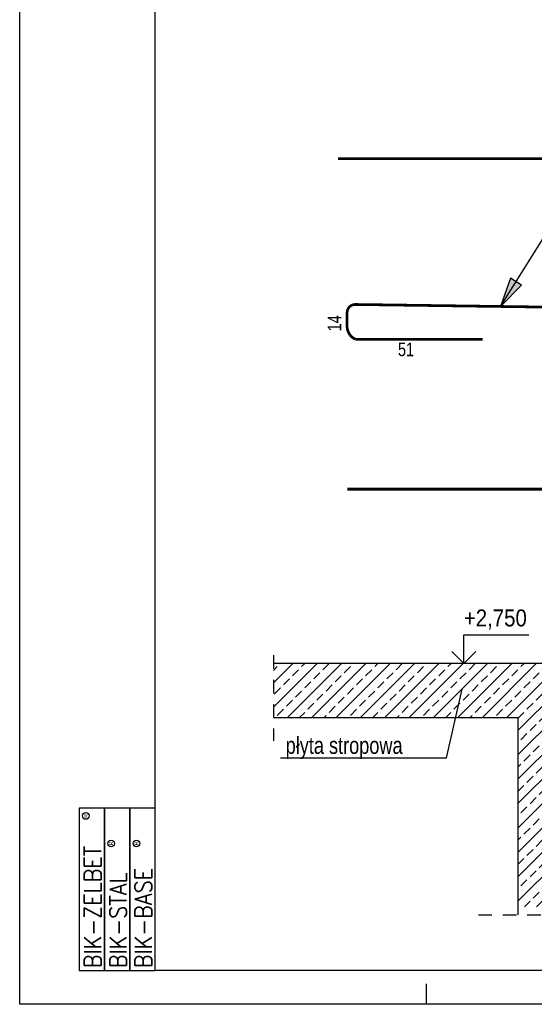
# Model space of a CAD drawing. Header units: millimetres. Extents: x 4862 to 12592, y -1539 to -726.
# Tile 31 of 40: x 11342 to 11532, y -1539 to -1176. Entities that reach past the tile are written whole.
import ezdxf
from ezdxf.enums import TextEntityAlignment as Align

# ---------------------------------------------------------------- set-up
doc = ezdxf.new("R2010")
doc.units = ezdxf.units.MM
doc.header["$LTSCALE"] = 25
doc.linetypes.add('MP', pattern=[0.36, 0.2, -0.16])
for name, color, linetype in [('BA_pdz', 2, 'Continuous'), ('BA_ram', 2, 'Continuous'), ('BA_wic', 1, 'Continuous'), ('BZ_odn', 1, 'Continuous'), ('BZ_opi3', 30, 'Continuous'), ('BZ_P_wid', 3, 'Continuous'), ('BZ_txs', 2, 'Continuous')]:
    doc.layers.add(name, color=color, linetype=linetype)
doc.styles.add('BIKTC', font='bikromsw.shx', dxfattribs={"width": 0.8})
doc.styles.add('BIKTS', font='bikromsw.shx', dxfattribs={"width": 0.8})
doc.styles.add('BIKWYM', font='bikromsw.shx', dxfattribs={"width": 0.6})
doc.styles.add('ROMANC', font='simplex.shx', dxfattribs={"width": 0.9})
doc.styles.add('SPECBUD_TXT', font='txt')
doc.dimstyles.new('BA_ST_50_cm', dxfattribs={"dimscale": 0.5, "dimtxt": 25, "dimasz": 1.666667, "dimexe": 24, "dimexo": 0, "dimgap": 0, "dimtad": 0, "dimdec": 1, "dimrnd": 0.5, "dimdsep": 46, "dimtxsty": 'BIKWYM', "dimblk": 'WYM-ST', "dimcen": 0, "dimdle": 20, "dimclrd": 256, "dimclre": 256, "dimclrt": 7, "dimadec": 0, "dimazin": 0, "dimtfac": 0.033333, "dimtdec": 1, "dimtix": 1, "dimtmove": 2, "dimatfit": 3, "dimldrblk": 'WYM-ST', "dimfxl": 1, "dimtvp": 0.8, "dimtolj": 1, "dimtzin": 0, "dimarcsym": 0})

# ---------------------------------------------------------------- blocks, each defined once
blk = doc.blocks.new('WYM-ST')
blk.add_hatch(color=256).paths.add_polyline_path([(-13, 2.88), (0, 0), (-13, -2.88)])
blk.add_lwpolyline([(0, 0), (-13, 2.88), (-13, -2.88), (0, 0)])
blk = doc.blocks.new('BBB')
for points in [[(2.391, 0.747), (2.391, 1.121), (0, 1.121), (0, 0.747)], [(2.391, 0.374), (2.391, 0.747), (0, 0.747), (0, 0.374)], [(2.391, 0), (2.391, 0.374), (0, 0.374), (0, 0)]]:
    blk.add_lwpolyline(points, close=True)
for centre in [(2.277, 1.024), (1.871, 0.65), (1.871, 0.277)]:
    blk.add_circle(centre, 0.0493)
at = {"style": 'ROMANC', "width": 0.9}
for s, p in [('BIK-ZELBET', (0.032, 0.798)), ('BIK-STAL', (0.032, 0.424)), ('BIK-BASE', (0.032, 0.051))]:
    blk.add_text(s, height=0.2488, dxfattribs=at).set_placement(p)
at = {"style": 'BIKTS', "width": 0.85}
for p in [(2.277, 1.024), (1.871, 0.65), (1.871, 0.277)]:
    blk.add_text('R', height=0.0573, dxfattribs=at).set_placement(p, align=Align.MIDDLE_CENTER)
blk = doc.blocks.new('biketyk')
at = {"xscale": 10, "yscale": 10, "zscale": 10, "rotation": 90}
blk.add_blockref('BBB', (0, 0), dxfattribs=at)
at = {"style": 'BIKTC', "width": 0.8}
for tag, p in [('KOMENTARZ', (-0.98, 25.57)), ('RYSUNEK', (-8.46, 25.57)), ('DATA', (-4.72, 25.57))]:
    blk.add_attdef(tag, p, '', height=2, rotation=90, dxfattribs=at)

msp = doc.modelspace()

# ---------------------------------------------------------------- hatches: boundary and pattern name
at = {"layer": 'BA_wic'}
h = msp.add_hatch(dxfattribs=at)
h.set_pattern_fill('ANSI33', color=256)
h.set_pattern_definition([(45, (10727.7583, -2532.195), (-4.490128, 4.490128), []), (45, (10732.2485, -2532.195), (-4.490128, 4.490128), [3.175, -1.5875])])
h.paths.add_polyline_path([(11551.03, -1440.87), (11550.31, -1440.87), (11551.03, -1441.59), (11551.03, -1502.67), (11526.03, -1502.67), (11526.03, -1432.97), (11435.75, -1432.97), (11435.75, -1412.97), (11526.03, -1412.97), (11551.03, -1412.97)])
h.paths.add_polyline_path([(11550.31, -1440.87), (11551.03, -1440.87), (11551.03, -1441.59)])

# ---------------------------------------------------------------- linework, layer by layer
at = {"color": 1, "linetype": 'Continuous', "ltscale": 125}
msp.add_lwpolyline([(11501.56, -1408.55), (11505.98, -1412.97), (11510.4, -1408.55), (11505.98, -1412.97), (11505.98, -1402.37), (11529.98, -1402.37)], dxfattribs=at)
at = {"layer": 'BA_pdz', "color": 1}
msp.add_line((11492.22, -1538.59), (11492.22, -1531.09), dxfattribs=at)
at = {"layer": 'BA_ram', "color": 1}
msp.add_lwpolyline([(11342.22, -1538.59), (11342.22, -796.09), (12592.22, -796.09), (12592.22, -1538.59)], close=True, dxfattribs=at)
at = {"layer": 'BA_ram'}
msp.add_lwpolyline([(11392.22, -1526.09), (11392.22, -808.59), (12579.72, -808.59), (12579.72, -1526.09)], close=True, dxfattribs=at)
at = {"layer": 'BA_wic', "linetype": 'MP'}
for points in [[(11435.75, -1409.95), (11435.75, -1441.53)], [(11511.33, -1505.67), (11563.33, -1505.67)]]:
    msp.add_lwpolyline(points, dxfattribs=at)
at = {"layer": 'BA_wic'}
for points in [[(11551.03, -1412.97), (11435.75, -1412.97)], [(11526.03, -1432.97), (11435.75, -1432.97)], [(11526.03, -1447.97), (11526.03, -1432.97), (11435.75, -1432.97)], [(11526.03, -1505.67), (11526.03, -1447.97)]]:
    msp.add_lwpolyline(points, dxfattribs=at)
at = {"layer": 'BZ_P_wid', "const_width": 1}
for points in [[(11858.03, -1226.9), (11459.53, -1226.9)], [(11619.98, -1348.74), (11462.98, -1348.74)]]:
    msp.add_lwpolyline(points, dxfattribs=at)
msp.add_lwpolyline([(11512.94, -1293.48), (11465.94, -1293.48, -0.301385), (11462.94, -1288.48), (11462.94, -1283.68, -0.414214), (11465.94, -1280.68), (11611.84, -1282.68, -0.414214), (11614.84, -1285.68), (11614.84, -1290.48, -0.414214), (11611.84, -1293.48), (11564.8, -1293.48)], format="xyb", dxfattribs=at)

# ---------------------------------------------------------------- block references
at = {"layer": 'BA_ram', "xscale": 2.5, "yscale": 2.5, "zscale": 2.5}
msp.add_blockref('biketyk', (11392.22, -1526.09), dxfattribs=at)

# ---------------------------------------------------------------- texts
at = {"color": 2, "ltscale": 125, "style": 'SPECBUD_TXT', "width": 0.9}
msp.add_text('+2,750', height=6.25, dxfattribs=at).set_placement((11505.98, -1393.07), align=Align.TOP_LEFT)
at = {"layer": 'BZ_opi3', "style": 'BIKTC', "width": 0.8}
for s, rotation, p in [('14', 90, (11458.28, -1287.62)), ('51', 359.9998, (11484.66, -1297.23))]:
    msp.add_text(s, height=5, rotation=rotation, dxfattribs=at).set_placement(p, align=Align.MIDDLE_CENTER)

# ---------------------------------------------------------------- leaders
at = {"layer": 'BZ_odn'}
msp.add_leader([(11519.46, -1281.42), (11538.24, -1251.47), (11577.29, -1251.47)], dimstyle='BA_ST_50_cm', dxfattribs=at)

# ---------------------------------------------------------------- next in the draw order: texts
at = {"layer": 'BZ_txs', "insert": (11440.28, -1440.05), "char_height": 6.25, "width": 61.0684, "attachment_point": 1, "style": 'BIKTS', "bg_fill": 2}
msp.add_mtext('płyta stropowa', dxfattribs=at)

# ---------------------------------------------------------------- next in the draw order: linework, layer by layer
at = {"color": 1}
msp.add_lwpolyline([(11438.36, -1447.72), (11499.59, -1447.72), (11505.38, -1422.49)], dxfattribs=at)

doc.saveas('drawing.dxf')
